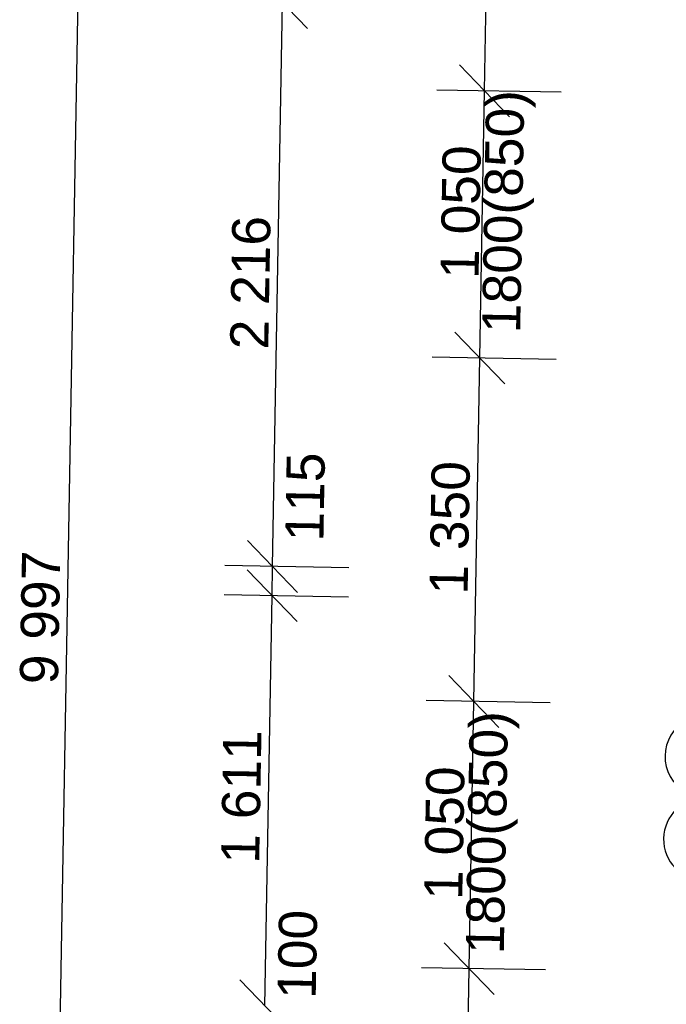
# Model space of a CAD drawing. Header units: millimetres. Extents: x -25972 to 4435, y -2839 to 20217.
# Tile 36 of 110: x -23616 to -21076, y 3726 to 7595. Entities that reach past the tile are written whole.
import ezdxf

# ---------------------------------------------------------------- set-up
doc = ezdxf.new("R2010")
doc.units = ezdxf.units.MM
doc.header["$MEASUREMENT"] = 0
for name, color, linetype in [('7._POHLED ZÁPADNÍ_2_Kóty - SP', 7, 'Continuous'), ('7._POHLED ZÁPADNÍ_2_Nové_Kóty - SP', 7, 'Continuous'), ('7._POHLED ZÁPADNÍ_2_Nové_Otvory – Značky oken', 7, 'Continuous')]:
    doc.layers.add(name, color=color, linetype=linetype)
doc.styles.add('GENEROVANÝ_STYL_2', font='txt')

msp = doc.modelspace()

# ---------------------------------------------------------------- linework, layer by layer
at = {"layer": '7._POHLED ZÁPADNÍ_2_Nové_Kóty - SP', "color": 1, "linetype": 'Continuous', "lineweight": 25}
for p, q in [((-23517.3, 240.2), (-23341.3, 10236)), ((-21789.7, 7315.3), (-21741.6, 10047.3)), ((-22485.5, 7560), (-22681.9, 7763.5)), ((-22622.7, 5446.1), (-22583.7, 7661.7)), ((-21887.9, 7417.1), (-21691.5, 7213.6)), ((-21489.7, 7310), (-21977.2, 7318.5)), ((-21808.2, 6265.5), (-21789.7, 7315.2)), ((-21906.4, 6367.2), (-21710, 6163.7)), ((-21508.2, 6260.1), (-21995.6, 6268.7)), ((-21831.9, 4915.7), (-21808.2, 6265.4)), ((-22721, 5547.8), (-22524.5, 5344.3)), ((-22322.8, 5440.8), (-22810.2, 5449.4)), ((-22723, 5432.8), (-22526.5, 5229.4)), ((-22624.8, 5331.1), (-22622.7, 5446.1)), ((-22324.8, 5325.8), (-22812.2, 5334.4)), ((-22653.1, 3720), (-22624.8, 5331.1)), ((-21930.2, 5017.4), (-21733.7, 4813.9)), ((-21532, 4910.3), (-22019.4, 4918.9)), ((-21850.4, 3865.9), (-21831.9, 4915.6)), ((-21948.7, 3967.6), (-21752.2, 3764.1)), ((-21550.5, 3860.6), (-22037.9, 3869.2)), ((-21872.4, 2615.9), (-21850.4, 3865.9)), ((-22751.3, 3821.8), (-22554.9, 3618.3))]:
    msp.add_line(p, q, dxfattribs=at)
at = {"layer": '7._POHLED ZÁPADNÍ_2_Nové_Otvory – Značky oken', "color": 1, "linetype": 'Continuous', "lineweight": 25, "flags": 128}
for points in [[(-20921.5, 4537, 1), (-20915.8, 4862, 1)], [(-20927.2, 4212.1, 1), (-20921.5, 4537, 1)]]:
    msp.add_lwpolyline(points, format="xyb", close=True, dxfattribs=at)

# ---------------------------------------------------------------- texts
at = {"layer": '7._POHLED ZÁPADNÍ_2_Kóty - SP', "color": 1, "linetype": 'Continuous', "lineweight": 25, "char_height": 150, "attachment_point": 7, "rotation": 88.9912, "style": 'GENEROVANÝ_STYL_2'}
for s, insert, width in [('\\A1;{\\pql;\\fArial|b0|i0|c0|p38;1800(850)}', (-21605.2, 6361.1), 933.944), ('\\A1;{\\pql;\\fArial|b0|i0|c0|p38;1\xa0050}', (-21811.5, 6575.3), 512.914), ('\\A1;{\\pql;\\fArial|b0|i0|c0|p38;2\xa0216}', (-22637.7, 6298), 512.914), ('\\A1;{\\pql;\\fArial|b0|i0|c0|p38;115}', (-22421, 5543.2), 326.402), ('\\A1;{\\pql;\\fArial|b0|i0|c0|p38;1\xa0350}', (-21854.6, 5334.7), 512.914), ('\\A1;{\\pql;\\fArial|b0|i0|c0|p38;9\xa0997}', (-23463.8, 4982.2), 512.914), ('\\A1;{\\pql;\\fArial|b0|i0|c0|p38;1800(850)}', (-21669.4, 3920.7), 933.944), ('\\A1;{\\pql;\\fArial|b0|i0|c0|p38;1\xa0611}', (-22673.3, 4277.2), 497.829), ('\\A1;{\\pql;\\fArial|b0|i0|c0|p38;1\xa0050}', (-21875.7, 4134.9), 512.914), ('\\A1;{\\pql;\\fArial|b0|i0|c0|p38;100}', (-22451.3, 3745.7), 341.487)]:
    msp.add_mtext(s, dxfattribs=dict(at, insert=insert, width=width))

doc.saveas('drawing.dxf')
